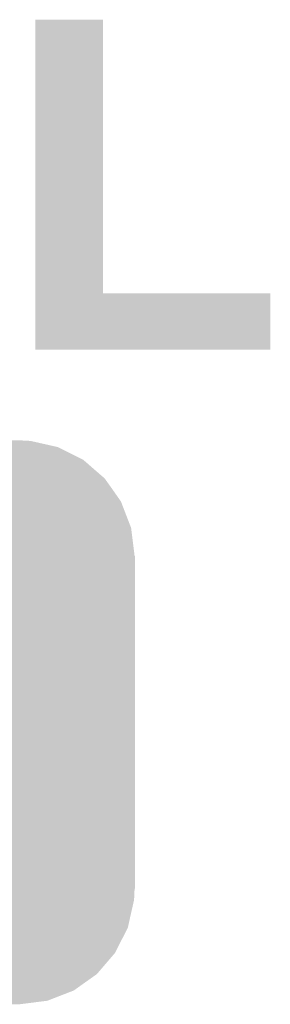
# Model space of a CAD drawing. Extents: x -0.05 to 0.95, y -0.15 to 2.1.
# Tile 11 of 38: x 0.5381 to 0.567, y 0.2255 to 0.3391. Entities that reach past the tile are written whole.
import ezdxf

# ---------------------------------------------------------------- set-up
doc = ezdxf.new("R2010")
doc.units = 0
doc.layers.get('0').update_dxf_attribs({"linetype": 'CONTINUOUS'})
doc.layers.add('PAC1811_CLICK_V100A_GTO', color=14, linetype='CONTINUOUS')
doc.layers.add('PAC1811_CLICK_V100A_GTS', color=12, linetype='CONTINUOUS')

# ---------------------------------------------------------------- blocks, each defined once
blk = doc.blocks.new('CUSTOM_81')
for points in [[(-0.01356, 0.03176), (-0.01259, 0.03214), (0.01383, 0.03176), (0.01215, 0.03214)], [(-0.01259, 0.03214), (-0.00989, 0.03248), (0.01215, 0.03214), (0.01065, 0.03248)], [(-0.00989, 0.03248), (-0.00935, 0.03255), (0.01065, 0.03248), (0.00935, 0.03255)], [(-0.01657, 0.03029), (-0.01563, 0.03096), (0.01674, 0.03029), (0.01541, 0.03096)], [(-0.01563, 0.03096), (-0.01356, 0.03176), (0.01541, 0.03096), (0.01383, 0.03176)], [(-0.01829, 0.02907), (-0.01657, 0.03029), (0.01814, 0.02907), (0.01674, 0.03029)], [(-0.01908, 0.02815), (-0.01829, 0.02907), (0.0192, 0.02815), (0.01814, 0.02907)], [(-0.02041, 0.0266), (-0.01908, 0.02815), (0.0203, 0.0266), (0.0192, 0.02815)], [(-0.02097, 0.02548), (-0.02041, 0.0266), (0.02108, 0.02548), (0.0203, 0.0266)], [(-0.02188, 0.02368), (-0.02097, 0.02548), (0.02177, 0.02368), (0.02108, 0.02548)], [(-0.02215, 0.02244), (-0.02188, 0.02368), (0.02225, 0.02244), (0.02177, 0.02368)], [(-0.02259, 0.0205), (-0.02215, 0.02244), (0.02249, 0.0205), (0.02225, 0.02244)], [(-0.02265, 0.0192), (-0.02259, 0.0205), (0.02265, 0.0192), (0.02249, 0.0205)], [(-0.0227, -0.0192), (-0.0227, 0.0192), (0.0227, -0.0192), (0.0227, 0.0192)], [(-0.02249, -0.0205), (-0.02265, -0.0192), (0.02259, -0.0205), (0.02265, -0.0192)], [(-0.02225, -0.02244), (-0.02249, -0.0205), (0.02215, -0.02244), (0.02259, -0.0205)], [(-0.02177, -0.02368), (-0.02225, -0.02244), (0.02188, -0.02368), (0.02215, -0.02244)], [(-0.02108, -0.02548), (-0.02177, -0.02368), (0.02097, -0.02548), (0.02188, -0.02368)], [(-0.0203, -0.0266), (-0.02108, -0.02548), (0.02041, -0.0266), (0.02097, -0.02548)], [(-0.0192, -0.02815), (-0.0203, -0.0266), (0.01908, -0.02815), (0.02041, -0.0266)], [(-0.01814, -0.02907), (-0.0192, -0.02815), (0.01829, -0.02907), (0.01908, -0.02815)], [(-0.01674, -0.03029), (-0.01814, -0.02907), (0.01657, -0.03029), (0.01829, -0.02907)], [(-0.01541, -0.03096), (-0.01674, -0.03029), (0.01563, -0.03096), (0.01657, -0.03029)], [(-0.01383, -0.03176), (-0.01541, -0.03096), (0.01356, -0.03176), (0.01563, -0.03096)], [(-0.01215, -0.03214), (-0.01383, -0.03176), (0.01259, -0.03214), (0.01356, -0.03176)], [(-0.01065, -0.03248), (-0.01215, -0.03214), (0.00989, -0.03248), (0.01259, -0.03214)], [(-0.00935, -0.03255), (-0.01065, -0.03248), (0.00935, -0.03255), (0.00989, -0.03248)]]:
    blk.add_solid(points)

msp = doc.modelspace()

# ---------------------------------------------------------------- linework, layer by layer
at = {"layer": 'PAC1811_CLICK_V100A_GTO'}
for points in [[(0.5399, 0.3075), (0.5399, 0.3391), (0.5477, 0.3075), (0.5477, 0.3391)], [(0.5399, 0.3391), (0.5399, 0.3391), (0.5477, 0.3391), (0.5399, 0.3391)], [(0.5399, 0.301), (0.5399, 0.3075), (0.567, 0.301), (0.567, 0.3075)], [(0.5399, 0.3075), (0.5399, 0.3075), (0.567, 0.3075), (0.5477, 0.3075)]]:
    msp.add_solid(points, dxfattribs=at)

# ---------------------------------------------------------------- block references
at = {"layer": 'PAC1811_CLICK_V100A_GTS'}
msp.add_blockref('CUSTOM_81', (0.5287, 0.258), dxfattribs=at)

doc.saveas('drawing.dxf')
